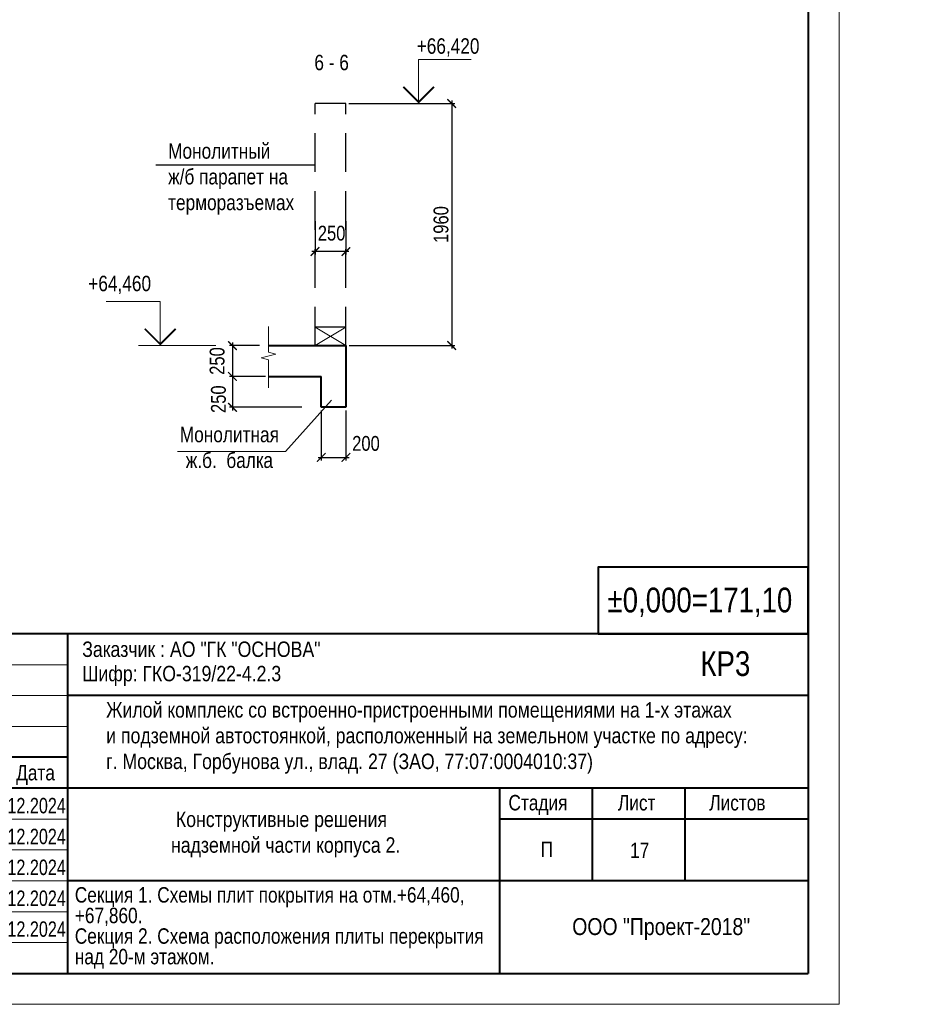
# Model space of a CAD drawing. Header units: inches. Extents: x -8638239 to -8523853, y 3840912 to 4564380.
# Tile 16 of 106: x -8554730 to -8525813, y 3922465 to 3954355. Entities that reach past the tile are written whole.
import ezdxf
from ezdxf.enums import TextEntityAlignment as Align

# ---------------------------------------------------------------- set-up
doc = ezdxf.new("R2010")
doc.units = ezdxf.units.IN
doc.header["$LTSCALE"] = 1000
doc.header["$MEASUREMENT"] = 0
doc.linetypes.add('HIDDEN', pattern=[0.375, 0.25, -0.125])
for name, color, linetype, lineweight in [('СК-050-П(литы перекрытия)', 3, 'Continuous', 40), ('СК-110-О-РАЗМЕРЫ', 7, 'Continuous', 15), ('СК-200-Р(амка)', 7, 'Continuous', 40), ('СК-210-Р-РАМКА ЛИНИИ ТОНКИЕ', 7, 'Continuous', 15), ('СК-220-Р-РАМКА ТЕКСТ', 7, 'Continuous', 15), ('СК-300-Р(азмеры)', 7, 'Continuous', 20), ('СК-300-Р(азмеры)_ПЛИТЫ', 7, 'Continuous', 20), ('СК-400-Т(екст)', 7, 'Continuous', 20), ('СК-600-Ш(триховка)', 250, 'Continuous', 13)]:
    doc.layers.add(name, color=color, linetype=linetype, lineweight=lineweight)
doc.layers.add('текст', color=7, linetype='Continuous')
doc.styles.add('MtXpl_Arial_Narrow', font='ARIALN.TTF')
doc.styles.add('RUSS', font='arial.ttf', dxfattribs={"width": 0.8})
doc.dimstyles.new('50', dxfattribs={"dimtxt": 480, "dimasz": 280, "dimexe": 100, "dimexo": 100, "dimgap": 100, "dimtad": 1, "dimdec": 0, "dimlfac": 0.25, "dimzin": 0, "dimdsep": 46, "dimtxsty": 'RUSS', "dimblk": 'ARCHTICK', "dimcen": 0.09, "dimdle": 100, "dimclrd": 7, "dimclre": 7, "dimclrt": 7, "dimadec": 0, "dimazin": 0, "dimtfac": 1, "dimtdec": 0, "dimtmove": 2, "dimatfit": 3, "dimldrblk": 'ARCHTICK', "dimfxl": 1, "dimtolj": 1, "dimtzin": 0, "dimarcsym": 0})

# ---------------------------------------------------------------- blocks, each defined once
blk = doc.blocks.new('A$C96adbfd2')
at = {"layer": 'СК-200-Р(амка)', "lineweight": 40, "ltscale": 2}
for p, q in [((0, 5500), (-18500, 5500)), ((-12000, 5500), (-12000, 0)), ((0, 4500), (-12000, 4500)), ((0, 3000), (-18500, 3000)), ((-5000, 3000), (-5000, 15)), ((-3500, 3000), (-3500, 1500)), ((-2000, 3000), (-2000, 1500)), ((0, 2500), (-5000, 2500)), ((0, 1500), (-12000, 1500))]:
    blk.add_line(p, q, dxfattribs=at)
at = {"layer": 'СК-200-Р(амка)', "color": 7, "lineweight": 15}
for p, q in [((-12000, 5000), (-18500, 5000)), ((-12000, 4500), (-18500, 4500)), ((-12000, 4000), (-18500, 4000)), ((-12000, 2500), (-18500, 2500)), ((-12000, 2000), (-18500, 2000)), ((-12000, 1500), (-18500, 1500)), ((-12000, 1000), (-18500, 1000)), ((-12000, 500), (-18500, 500))]:
    blk.add_line(p, q, dxfattribs=at)
at = {"layer": 'СК-200-Р(амка)', "ltscale": 2}
blk.add_line((-12000, 3500), (-18500, 3500), dxfattribs=at)
at = {"layer": 'СК-220-Р-РАМКА ТЕКСТ'}
blk.add_line((-12000, 3000), (-18500, 3000), dxfattribs=at)
blk.add_line((-12000, 3000), (-18500, 3000), dxfattribs=at)
at = {"layer": 'СК-400-Т(екст)', "lineweight": 40, "ltscale": 2}
blk.add_lwpolyline([(-3405, 5500), (0, 5500), (0, 6578), (-3405, 6578)], close=True, dxfattribs=at)
at = {"layer": 'СК-220-Р-РАМКА ТЕКСТ', "color": 7, "style": 'RUSS', "width": 0.8}
blk.add_text('Дата', height=250, dxfattribs=at).set_placement((-12830, 3126))
at = {"layer": 'СК-220-Р-РАМКА ТЕКСТ', "style": 'RUSS', "width": 0.75}
for p in [(-12972, 2593), (-12972, 2093), (-12972, 1593), (-12972, 1093), (-12972, 593)]:
    blk.add_text('12.2024', height=250, dxfattribs=at).set_placement(p)
at = {"layer": 'СК-220-Р-РАМКА ТЕКСТ', "color": 7, "char_height": 250, "attachment_point": 4, "style": 'RUSS'}
for s, insert in [('\\A1;Лист', (-3082, 2762)), ('\\A1;Листов', (-1603, 2762)), ('\\A1;Стадия', (-4856, 2729)), ('\\A1;П', (-4337, 2011))]:
    blk.add_mtext(s, dxfattribs=dict(at, insert=insert))
at = {"layer": 'СК-400-Т(екст)', "lineweight": 40, "ltscale": 2, "style": 'RUSS', "width": 0.8}
for s, p in [('%%P0,000=171,10', (-3251, 5847)), ('КР3', (-1746, 4817))]:
    blk.add_text(s, height=400, dxfattribs=at).set_placement(p)
at = {"layer": 'СК-400-Т(екст)', "linetype": 'Continuous'}
for s, width, gutter_width, insert, char_height, attachment_point in [('\\A1;{\\fArial Narrow|b0|i0|c204|p34;Заказчик :\\fArial Narrow|b0|i0|c0|p34; \\fArial Narrow|b0|i0|c204|p34;АО "ГК "ОСНОВА\\fArial Narrow|b0|i0|c0|p34;"\\fArial Narrow|b0|i0|c204|p34;\\P          \\W0.8;                                                                                            }', 11667.29, 1250, (-11760, 5375), 250, 1), ('\\A1;{\\fArial Narrow|b0|i0|c204|p34;Шифр: ГКО-319/22-4.\\fArial Narrow|b0|i0|c0|p34;2\\fArial Narrow|b0|i0|c204|p34;.3          \\W0.8;                                                                                            }', 11667.29, 1250, (-11760, 4981), 250, 1), ('\\A1;{\\fArial Narrow|b0|i0|c204|p34;\\W1;ООО "Проект-2018"}', 13925.35, 1492, (-2382, 896), 274.51, 2)]:
    blk.add_mtext_dynamic_manual_height_columns(s, width=width, gutter_width=gutter_width, heights=[0], dxfattribs=dict(at, insert=insert, char_height=char_height, attachment_point=attachment_point))
at = {"layer": 'СК-400-Т(екст)', "char_height": 250, "attachment_point": 1, "style": 'MtXpl_Arial_Narrow'}
for s, insert in [('Жилой комплекс со встроенно-пристроенными помещениями на 1-х этажах^Jи подземной автостоянкой, расположенный на земельном участке по адресу: ^Jг. Москва, Горбунова ул., влад. 27 (ЗАО, 77:07:0004010:37)', (-11372, 4393)), (' Конструктивные решения ^Jнадземной части корпуса 2.', (-10322, 2621))]:
    blk.add_mtext(s, dxfattribs=dict(at, insert=insert))
blk = doc.blocks.new('_ArchTick')
at = {"color": 0, "linetype": 'ByBlock', "const_width": 0.15}
blk.add_lwpolyline([(-0.5, -0.5), (0.5, 0.5)], dxfattribs=at)
blk = doc.blocks.new('*D224')
at = {"layer": 'Defpoints', "color": 0, "transparency": 16777216}
for p in [(-8546865, 3943800), (-8547837, 3942800), (-8546668, 3942800)]:
    blk.add_point(p, dxfattribs=at)
at = {"layer": 'СК-110-О-РАЗМЕРЫ', "color": 7, "lineweight": -2, "transparency": 16777216}
for p, q in [((-8547837, 3943900), (-8547837, 3942700)), ((-8546965, 3943800), (-8547937, 3943800)), ((-8546768, 3942800), (-8547937, 3942800))]:
    blk.add_line(p, q, dxfattribs=at)
at = {"layer": 'СК-110-О-РАЗМЕРЫ', "color": 7, "lineweight": -2, "transparency": 16777216, "xscale": 280, "yscale": 280, "zscale": 280}
for p, rotation in [((-8547837, 3943800), 90), ((-8547837, 3942800), 270)]:
    blk.add_blockref('_ArchTick', p, dxfattribs=dict(at, rotation=rotation))
at = {"layer": 'СК-110-О-РАЗМЕРЫ', "color": 7, "transparency": 16777216, "insert": (-8548332, 3943300), "char_height": 480, "attachment_point": 5, "rotation": 90, "style": 'RUSS'}
blk.add_mtext('\\A1;250', dxfattribs=at)
blk = doc.blocks.new('*D225')
at = {"layer": 'Defpoints', "color": 0, "transparency": 16777216}
for p in [(-8546668, 3942800), (-8547837, 3941800), (-8545488, 3941800)]:
    blk.add_point(p, dxfattribs=at)
at = {"layer": 'СК-110-О-РАЗМЕРЫ', "color": 7, "lineweight": -2, "transparency": 16777216}
for p, q in [((-8547837, 3942900), (-8547837, 3941700)), ((-8546768, 3942800), (-8547937, 3942800)), ((-8545588, 3941800), (-8547937, 3941800))]:
    blk.add_line(p, q, dxfattribs=at)
at = {"layer": 'СК-110-О-РАЗМЕРЫ', "color": 7, "lineweight": -2, "transparency": 16777216, "xscale": 280, "yscale": 280, "zscale": 280}
for p, rotation in [((-8547837, 3942800), 90), ((-8547837, 3941800), 270)]:
    blk.add_blockref('_ArchTick', p, dxfattribs=dict(at, rotation=rotation))
at = {"layer": 'СК-110-О-РАЗМЕРЫ', "color": 7, "transparency": 16777216, "insert": (-8548289, 3942063), "char_height": 480, "attachment_point": 5, "rotation": 90, "style": 'RUSS'}
blk.add_mtext('\\A1;250', dxfattribs=at)
blk = doc.blocks.new('*D223')
at = {"layer": 'Defpoints', "color": 0, "transparency": 16777216}
for p in [(-8544961, 3941800), (-8544161, 3941800), (-8544161, 3940177)]:
    blk.add_point(p, dxfattribs=at)
at = {"layer": 'СК-110-О-РАЗМЕРЫ', "color": 7, "lineweight": -2, "transparency": 16777216}
for p, q in [((-8544961, 3941700), (-8544961, 3940077)), ((-8544161, 3941700), (-8544161, 3940077)), ((-8545061, 3940177), (-8544061, 3940177))]:
    blk.add_line(p, q, dxfattribs=at)
at = {"layer": 'СК-110-О-РАЗМЕРЫ', "color": 7, "lineweight": -2, "transparency": 16777216, "xscale": 280, "yscale": 280, "zscale": 280, "rotation": 180}
blk.add_blockref('_ArchTick', (-8544961, 3940177), dxfattribs=at)
at = {"layer": 'СК-110-О-РАЗМЕРЫ', "color": 7, "lineweight": -2, "transparency": 16777216, "xscale": 280, "yscale": 280, "zscale": 280}
blk.add_blockref('_ArchTick', (-8544161, 3940177), dxfattribs=at)
at = {"layer": 'СК-110-О-РАЗМЕРЫ', "color": 7, "transparency": 16777216, "insert": (-8543512, 3940628), "char_height": 480, "attachment_point": 5, "style": 'RUSS'}
blk.add_mtext('\\A1;200', dxfattribs=at)
blk = doc.blocks.new('*U115')
at = {"layer": 'СК-400-Т(екст)', "color": 0}
for p, q in [((0, 0), (0, 7.11)), ((0, 7.11), (8.77, 7.11)), ((-9, 0), (3.5, 0))]:
    blk.add_line(p, q, dxfattribs=at)
at = {"layer": 'СК-400-Т(екст)', "color": 0, "const_width": 0.3}
blk.add_lwpolyline([(-2.5, 2.71), (0, 0.21), (2.5, 2.71)], dxfattribs=at)
at = {"layer": 'СК-400-Т(екст)', "color": 0, "width": 0.8}
for tag, p in [('ОТМЕТКА1', (11.66, 8.06)), ('КОММЕНТАРИЙ', (11.75, 4.27))]:
    blk.add_attdef(tag, p, '', height=2.5, dxfattribs=at)
blk = doc.blocks.new('*D731')
at = {"layer": 'Defpoints', "color": 0, "transparency": 16777216}
for p in [(-8544162, 3951640), (-8544161, 3943800), (-8540734, 3943800)]:
    blk.add_point(p, dxfattribs=at)
at = {"layer": 'СК-110-О-РАЗМЕРЫ', "color": 7, "lineweight": -2, "transparency": 16777216}
for p, q in [((-8544062, 3951640), (-8540634, 3951640)), ((-8540734, 3951740), (-8540734, 3943700)), ((-8544061, 3943800), (-8540634, 3943800))]:
    blk.add_line(p, q, dxfattribs=at)
at = {"layer": 'СК-110-О-РАЗМЕРЫ', "color": 7, "lineweight": -2, "transparency": 16777216, "xscale": 280, "yscale": 280, "zscale": 280}
for p, rotation in [((-8540734, 3951640), 90), ((-8540734, 3943800), 270)]:
    blk.add_blockref('_ArchTick', p, dxfattribs=dict(at, rotation=rotation))
at = {"layer": 'СК-110-О-РАЗМЕРЫ', "color": 7, "transparency": 16777216, "insert": (-8541079, 3947720), "char_height": 480, "attachment_point": 5, "rotation": 90, "style": 'RUSS'}
blk.add_mtext('\\A1;1960', dxfattribs=at)
blk = doc.blocks.new('*D732')
at = {"layer": 'Defpoints', "color": 0, "transparency": 16777216}
for p in [(-8545162, 3947925), (-8544162, 3947925), (-8545162, 3946845)]:
    blk.add_point(p, dxfattribs=at)
at = {"layer": 'СК-110-О-РАЗМЕРЫ', "color": 7, "lineweight": -2, "transparency": 16777216}
for p, q in [((-8545162, 3947825), (-8545162, 3946745)), ((-8544162, 3947825), (-8544162, 3946745)), ((-8544062, 3946845), (-8545262, 3946845))]:
    blk.add_line(p, q, dxfattribs=at)
at = {"layer": 'СК-110-О-РАЗМЕРЫ', "color": 7, "lineweight": -2, "transparency": 16777216, "xscale": 280, "yscale": 280, "zscale": 280, "rotation": 180}
blk.add_blockref('_ArchTick', (-8545162, 3946845), dxfattribs=at)
at = {"layer": 'СК-110-О-РАЗМЕРЫ', "color": 7, "lineweight": -2, "transparency": 16777216, "xscale": 280, "yscale": 280, "zscale": 280}
blk.add_blockref('_ArchTick', (-8544162, 3946845), dxfattribs=at)
at = {"layer": 'СК-110-О-РАЗМЕРЫ', "color": 7, "transparency": 16777216, "insert": (-8544625, 3947438), "char_height": 480, "attachment_point": 5, "style": 'RUSS'}
blk.add_mtext('\\A1;250', dxfattribs=at)
blk = doc.blocks.new('*U177')
at = {"layer": 'СК-400-Т(екст)', "color": 0}
for p, q in [((0, 0), (0, 7.11)), ((0, 7.11), (8.53, 7.11)), ((-9, 0), (3.5, 0))]:
    blk.add_line(p, q, dxfattribs=at)
at = {"layer": 'СК-400-Т(екст)', "color": 0, "const_width": 0.3}
blk.add_lwpolyline([(-2.5, 2.71), (0, 0.21), (2.5, 2.71)], dxfattribs=at)
at = {"layer": 'СК-400-Т(екст)', "color": 0, "width": 0.8}
for tag, p in [('ОТМЕТКА1', (4.66, 8.06)), ('КОММЕНТАРИЙ', (4.75, 4.27))]:
    blk.add_attdef(tag, p, '', height=2.5, dxfattribs=at)

msp = doc.modelspace()

# ---------------------------------------------------------------- linework, layer by layer
at = {"layer": 'СК-050-П(литы перекрытия)', "linetype": 'HIDDEN', "lineweight": 25, "ltscale": 5}
for p, q in [((-8544162.1, 3951640), (-8545162.1, 3951640)), ((-8545161.4, 3943800), (-8545162.1, 3951640)), ((-8544161.4, 3943800), (-8544162.1, 3951640)), ((-8544161.4, 3944400), (-8545161.4, 3944400))]:
    msp.add_line(p, q, dxfattribs=at)
at = {"layer": 'СК-050-П(литы перекрытия)'}
for p, q in [((-8546668.1, 3943800), (-8544161.4, 3943800)), ((-8544161.4, 3943800), (-8544161.4, 3941800)), ((-8546668.1, 3942800), (-8544961.4, 3942800)), ((-8544961.4, 3941800), (-8544961.4, 3942800)), ((-8544161.4, 3941800), (-8544961.4, 3941800))]:
    msp.add_line(p, q, dxfattribs=at)
at = {"layer": 'СК-200-Р(амка)'}
for p in [(-8529183.8, 3980864.8), (-8608183.8, 3923464.8)]:
    msp.add_line(p, (-8529183.8, 3923464.8), dxfattribs=at)
at = {"layer": 'СК-210-Р-РАМКА ЛИНИИ ТОНКИЕ'}
for q in [(-8528183.8, 3981864.8), (-8528183.8, 3981864.8), (-8612183.8, 3922464.8)]:
    msp.add_line((-8528183.8, 3922464.8), q, dxfattribs=at)
at = {"layer": 'СК-220-Р-РАМКА ТЕКСТ'}
for p in [(-8544628.8, 3942034.3), (-8549620.8, 3940370.5)]:
    msp.add_line(p, (-8546116.5, 3940370.5), dxfattribs=at)
at = {"layer": 'СК-300-Р(азмеры)_ПЛИТЫ'}
for p, q in [((-8544161.4, 3944400), (-8545161.4, 3943800)), ((-8545161.4, 3944400), (-8544161.4, 3943800))]:
    msp.add_line(p, q, dxfattribs=at)
at = {"layer": 'СК-600-Ш(триховка)', "linetype": 'ByBlock'}
msp.add_lwpolyline([(-8546668.1, 3944416.1), (-8546668.1, 3943583.2), (-8546428.1, 3943523.2), (-8546908.1, 3943403.2), (-8546668.1, 3943343.2), (-8546668.1, 3942433.2)], dxfattribs=at)
at = {"layer": 'текст'}
msp.add_line((-8550321.9, 3949656.9), (-8545162.1, 3949656.9), dxfattribs=at)

# ---------------------------------------------------------------- block references
at = {"layer": 'СК-300-Р(азмеры)', "xscale": 2, "yscale": 2, "zscale": 2}
msp.add_blockref('A$C96adbfd2', (-8529183.8, 3923464.8), dxfattribs=at)
at = {"layer": 'СК-400-Т(екст)', "ltscale": 0.5}
ref = msp.add_blockref('*U177', (-8541804.6, 3951640), dxfattribs=dict(at, xscale=200, yscale=200, zscale=200))
ref.add_attrib('ОТМЕТКА1', '+66,420', dxfattribs={"height": 500, "style": 'RUSS', "width": 0.8}).set_placement((-8540851.4, 3953251.7), align=Align.CENTER)
ref = msp.add_blockref('*U115', (-8550175.8, 3943800), dxfattribs=dict(at, xscale=-200, yscale=200, zscale=200))
ref.add_attrib('ОТМЕТКА1', '+64,460', dxfattribs={"height": 500, "style": 'RUSS', "width": 0.8}).set_placement((-8552508.5, 3945411.7), align=Align.BOTTOM_LEFT)

# ---------------------------------------------------------------- texts
at = {"layer": 'СК-220-Р-РАМКА ТЕКСТ', "style": 'RUSS', "width": 0.8}
msp.add_text('17', height=500, dxfattribs=at).set_placement((-8534954.9, 3927202.1))
at = {"layer": 'СК-220-Р-РАМКА ТЕКСТ', "char_height": 500, "width": 31067.545, "attachment_point": 5, "rotation": 360, "style": 'RUSS'}
for s, insert in [('6 - 6', (-8544624.5, 3952964.2)), ('Монолитная\\Pж.б.  балка', (-8547936.5, 3940499))]:
    msp.add_mtext(s, dxfattribs=dict(at, insert=insert))
at = {"layer": 'СК-220-Р-РАМКА ТЕКСТ', "linetype": 'Continuous', "insert": (-8552943.5, 3924936.8), "char_height": 500, "width": 15128.839, "attachment_point": 4, "rotation": 0.00001, "line_spacing_factor": 0.8, "style": 'RUSS'}
msp.add_mtext('\\pxi-2,l2,ql,t0;Cекция 1. Схемы плит покрытия на отм.+64,460, \\P+67,860.  \\P\\pi0,l0,tz;Cекция 2. Схема расположения плиты перекрытия \\Pнад 20-м этажом.', dxfattribs=at)
at = {"layer": 'СК-400-Т(екст)', "color": 7, "insert": (-8549921.3, 3950352.5), "char_height": 500, "width": 7144.818, "attachment_point": 1, "style": 'RUSS'}
msp.add_mtext('Монолитный \\Pж/б парапет на терморазъемах', dxfattribs=at)

# ---------------------------------------------------------------- dimensions: what is measured, and where the dimension line sits
at = {"layer": 'СК-110-О-РАЗМЕРЫ'}
for base, p1, p2, picture, middle in [((-8540734.2, 3943800), (-8544162.1, 3951640), (-8544161.4, 3943800), '*D731', (-8541079.2, 3947720)), ((-8547837.1, 3942800), (-8546864.5, 3943800), (-8546668.1, 3942800), '*D224', (-8548332.2, 3943300))]:
    dim = msp.add_linear_dim(base=base, p1=p1, p2=p2, angle=90, dimstyle='50', dxfattribs=at)
    dim.commit()
    dim.dimension.update_dxf_attribs({"geometry": picture, "text_midpoint": middle})
for base, p1, p2, angle, picture, middle in [((-8545162.1, 3946845.1), (-8544162.1, 3947924.5), (-8545162.1, 3947924.5), 180, '*D732', (-8544625.3, 3947438.1)), ((-8547837.1, 3941800), (-8546668.1, 3942800), (-8545487.9, 3941800), 90, '*D225', (-8548288.7, 3942063.4))]:
    dim = msp.add_linear_dim(base=base, p1=p1, p2=p2, angle=angle, dimstyle='50', dxfattribs=at)
    dim.commit()
    dim.dimension.update_dxf_attribs({"geometry": picture, "text_midpoint": middle, "dimtype": 160})
dim = msp.add_linear_dim(base=(-8544161.4, 3940177.4), p1=(-8544961.4, 3941800), p2=(-8544161.4, 3941800), dimstyle='50', dxfattribs=at)
dim.commit()
dim.dimension.update_dxf_attribs({"geometry": '*D223', "text_midpoint": (-8543511.6, 3940628), "dimtype": 160})

doc.saveas('drawing.dxf')
